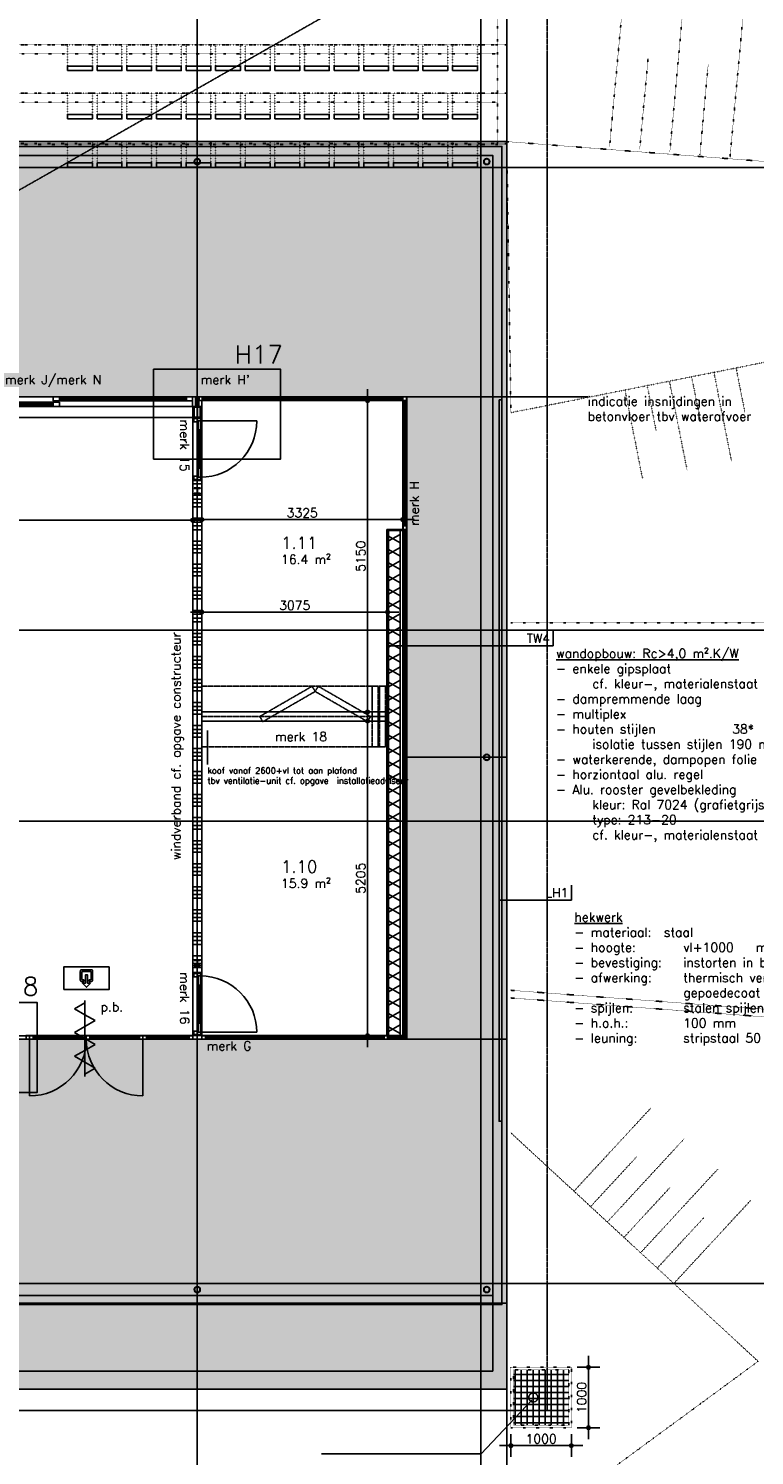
# Model space of a CAD drawing. Header units: millimetres. Extents: x -41560 to 117593, y -41642 to 17656.
# Tile 27 of 30: x 91416 to 103425, y -21350 to 2254. Entities that reach past the tile are written whole.
import ezdxf

# ---------------------------------------------------------------- set-up
doc = ezdxf.new("R2010")
doc.units = ezdxf.units.MM
doc.header["$LTSCALE"] = 0.5
doc.header["$PDMODE"] = 3
doc.header["$PDSIZE"] = 100
for name, pattern in [('ACAD_ISO07W100', [3, 0, -3]), ('CENTER2', [28.575, 19.05, -3.175, 3.175, -3.175]), ('HIDDEN2', [4.7625, 3.175, -1.5875])]:
    doc.linetypes.add(name, pattern=pattern)
for name, color, linetype in [('arc. 250', 250, 'Continuous'), ('arc. 253', 253, 'Continuous'), ('arc. 9', 9, 'Continuous'), ('brandveiligheid', 9, 'Continuous'), ('detailaanduiding', 4, 'Continuous'), ('inrichting terrein', 7, 'ACAD_ISO07W100'), ('maat 1.5mm', 210, 'Continuous'), ('pen 0.05mm', 7, 'Continuous'), ('pen 0.10mm', 6, 'Continuous'), ('pen 0.15mm', 1, 'Continuous'), ('pen 0.20mm', 2, 'Continuous'), ('stramien', 9, 'CENTER2'), ('tekst 1.0mm', 7, 'Continuous'), ('tekst 1.5mm', 210, 'Continuous'), ('tekst 2.0mm', 211, 'Continuous'), ('tekstblocks', 6, 'Continuous')]:
    doc.layers.add(name, color=color, linetype=linetype)
doc.layers.add('hulplijn', color=140, linetype='Continuous', plot=False)
doc.layers.add('hulplijn opp', color=31, linetype='Continuous', plot=False)
doc.styles.add('1.0mm tekst', font='romans.shx', dxfattribs={"height": 1})
doc.styles.add('1.5mm tekst', font='romans.shx', dxfattribs={"height": 1.5})
doc.styles.add('2.0mm tekst', font='romans.shx', dxfattribs={"height": 2})
doc.styles.add('3.0mm tekst', font='romans.shx', dxfattribs={"height": 3})
doc.dimstyles.new('1.5mm maat', dxfattribs={"dimscale": 0, "dimtxt": 1.5, "dimasz": 0.75, "dimexe": 1.25, "dimexo": 0.625, "dimgap": 0.375, "dimtad": 1, "dimdec": 0, "dimtxsty": '1.5mm tekst', "dimblk": 'dot maatlijn-GVA', "dimcen": 2.5, "dimse1": 1, "dimse2": 1, "dimclrd": 7, "dimclrt": 256, "dimadec": 0, "dimazin": 0, "dimtfac": 1, "dimtdec": 0, "dimtmove": 0, "dimatfit": 3, "dimfxl": 1, "dimarcsym": 0})

# ---------------------------------------------------------------- blocks, each defined once
blk = doc.blocks.new('*U158')
at = {"layer": 'tekst 1.5mm', "style": '1.5mm tekst'}
blk.add_attdef('OPPERVLAK', (0, -5), '', height=1.5, dxfattribs=at)
at = {"layer": 'tekst 2.0mm', "style": '2.0mm tekst'}
blk.add_attdef('RUIMTENUMMER', (0, -2.5), '', height=2, dxfattribs=at)
blk = doc.blocks.new('oppervlakte verd-02')
at = {"layer": 'hulplijn opp'}
for points in [[(57965, 384), (76815, 384), (76815, 154), (80145, 154), (80145, 384), (100825, 384), (100825, -20256), (80860, -20256), (80860, -18836), (92125, -18836), (92125, -14466), (99170, -14466), (99170, -3836), (60935, -3836), (60935, -18836), (73625, -18836), (73625, -19481), (80860, -19486), (80860, -20256), (57965, -20256)], [(74810, -9881), (74810, -9721), (74792, -9721), (74792, -3996), (95630, -3996), (95630, -14406), (92110, -14406), (92110, -14146), (80795, -14146), (80795, -19421), (73685, -19421), (73685, -12486), (72435, -12486), (72435, -9881)], [(95780, -3896), (99110, -3896), (99110, -6034), (98844, -6034), (98844, -9051), (95780, -9051)], [(95780, -9201), (98844, -9201), (98844, -14406), (95780, -14406)]]:
    blk.add_lwpolyline(points, close=True, dxfattribs=at)
at = {"xscale": 100, "yscale": 100, "zscale": 100}
for p, values in [((97092, -6103), {'RUIMTENUMMER': '1.11', 'OPPERVLAK': '16.4 m²'}), ((97092, -11461), {'RUIMTENUMMER': '1.10', 'OPPERVLAK': '15.9 m²'})]:
    blk.add_blockref('*U158', p, dxfattribs=at).add_auto_attribs(values)
blk = doc.blocks.new('1302-stramien-01')
at = {"layer": 'hulplijn'}
for points in [[(-350, 350), (42350, 350), (42350, -18810), (-350, -18810)], [(-200, 200), (42200, 200), (42200, -18660), (-200, -18660)], [(0, 0), (42000, 0), (42000, -18460), (0, -18460)]]:
    blk.add_lwpolyline(points, close=True, dxfattribs=at)
at = {"layer": 'stramien'}
for p, q in [((37310, -23329), (37310, 10339)), ((42000, -23329), (42000, 10339)), ((-13469, 0), (52270, 0)), ((-13469, -7650), (52270, -7650)), ((-13469, -10810), (52270, -10810)), ((-13469, -18460), (52270, -18460))]:
    blk.add_line(p, q, dxfattribs=at)
blk = doc.blocks.new('*U193')
at = {"layer": 'brandveiligheid'}
for p, q in [((0.79, 0), (13.38, 0)), ((0.79, 0), (13.38, 0)), ((3.15, 0), (2.16, -1.7)), ((3.15, 0), (4.13, 1.7)), ((5.12, 0), (4.13, 1.7)), ((5.12, 0), (6.1, -1.7)), ((7.08, 0), (6.1, -1.7)), ((7.08, 0), (8.07, 1.7)), ((9.05, 0), (8.07, 1.7)), ((9.05, 0), (10.03, -1.7)), ((11.02, 0), (12, 1.7)), ((12.99, 0), (12, 1.7)), ((1.18, 0), (2.16, -1.7)), ((11.02, 0), (10.03, -1.7))]:
    blk.add_line(p, q, dxfattribs=at)
blk = doc.blocks.new('*U194')
at = {"layer": 'brandveiligheid'}
for points in [[(-3.75, -3.75), (3.75, -3.75), (3.75, 0), (-3.75, 0)], [(0.68, -2.67), (0.15, -2.67), (0.15, -1.29), (-0.12, -1.29), (-0.15, -1.29), (-0.15, -2.67), (-0.68, -2.67), (0, -3.36), (0, -3.36)]]:
    blk.add_lwpolyline(points, close=True, dxfattribs=at)
blk.add_lwpolyline([(0.69, -0.46), (-0.69, -0.46, 0.0926), (-0.91, -0.49, 0.2285), (-1, -0.6, 0.0519), (-1.02, -0.77), (-1.02, -2.14, 0.1346), (-0.98, -2.3, 0.197), (-0.84, -2.38, 0.0543), (-0.69, -2.39), (-0.45, -2.39), (-0.45, -2.12), (-0.66, -2.12, -0.3731), (-0.75, -2.05), (-0.75, -0.82, -0.39), (-0.67, -0.73), (0.67, -0.73, -0.4091), (0.75, -0.82), (0.75, -2.05, -0.42), (0.66, -2.12), (0.45, -2.12), (0.45, -2.39), (0.69, -2.39, 0.4836), (1.02, -2.14), (1.02, -0.77, 0.0896), (0.98, -0.54, 0.208), (0.85, -0.47, 0.0548)], format="xyb", close=True, dxfattribs=at)
blk = doc.blocks.new('dot maatlijn-GVA')
at = {"layer": 'maat 1.5mm'}
h = blk.add_hatch(color=7, dxfattribs=at)
edge = h.paths.add_edge_path()
edge.add_arc((0, 0), 0.4, 0, 360)
at = {"layer": 'maat 1.5mm', "color": 7}
for points in [[(-2.5, 0), (2.5, 0)], [(0, 2.5), (0, -2.5)]]:
    blk.add_lwpolyline(points, dxfattribs=at)
blk.add_circle((0, 0), 0.4, dxfattribs=at)
blk = doc.blocks.new('*D249')
at = {"layer": 'defpoints', "color": 0, "transparency": 16777216}
for p in [(97356, -7399), (94281, -8429), (97356, -8429)]:
    blk.add_point(p, dxfattribs=at)
at = {"layer": 'tekst 1.5mm', "color": 7, "lineweight": -2, "transparency": 16777216}
blk.add_line((94356, -7399), (97281, -7399), dxfattribs=at)
at = {"layer": 'tekst 1.5mm', "color": 7, "lineweight": -2, "transparency": 16777216, "xscale": 75, "yscale": 75, "zscale": 75, "rotation": 180}
blk.add_blockref('dot maatlijn-GVA', (94281, -7399), dxfattribs=at)
at = {"layer": 'tekst 1.5mm', "color": 7, "lineweight": -2, "transparency": 16777216, "xscale": 75, "yscale": 75, "zscale": 75}
blk.add_blockref('dot maatlijn-GVA', (97356, -7399), dxfattribs=at)
at = {"layer": 'tekst 1.5mm', "transparency": 16777216, "insert": (95819, -7286), "char_height": 150, "attachment_point": 5, "style": '1.5mm tekst'}
blk.add_mtext('3075', dxfattribs=at)
blk = doc.blocks.new('*D250')
at = {"layer": 'defpoints', "color": 0, "transparency": 16777216}
for p in [(97025, -9201), (97296, -9201), (97296, -14406)]:
    blk.add_point(p, dxfattribs=at)
at = {"layer": 'tekst 1.5mm', "color": 7, "lineweight": -2, "transparency": 16777216}
blk.add_line((97025, -14331), (97025, -9276), dxfattribs=at)
at = {"layer": 'tekst 1.5mm', "color": 7, "lineweight": -2, "transparency": 16777216, "xscale": 75, "yscale": 75, "zscale": 75}
for p, rotation in [((97025, -9201), 90), ((97025, -14406), 270)]:
    blk.add_blockref('dot maatlijn-GVA', p, dxfattribs=dict(at, rotation=rotation))
at = {"layer": 'tekst 1.5mm', "transparency": 16777216, "insert": (96912, -11803), "char_height": 150, "attachment_point": 5, "rotation": 90, "style": '1.5mm tekst'}
blk.add_mtext('5205', dxfattribs=at)
blk = doc.blocks.new('*D251')
at = {"layer": 'defpoints', "color": 0, "transparency": 16777216}
for p in [(97025, -3901), (97606, -3901), (97356, -9051)]:
    blk.add_point(p, dxfattribs=at)
at = {"layer": 'tekst 1.5mm', "color": 7, "lineweight": -2, "transparency": 16777216}
blk.add_line((97025, -8976), (97025, -3976), dxfattribs=at)
at = {"layer": 'tekst 1.5mm', "color": 7, "lineweight": -2, "transparency": 16777216, "xscale": 75, "yscale": 75, "zscale": 75}
for p, rotation in [((97025, -3901), 90), ((97025, -9051), 270)]:
    blk.add_blockref('dot maatlijn-GVA', p, dxfattribs=dict(at, rotation=rotation))
at = {"layer": 'tekst 1.5mm', "transparency": 16777216, "insert": (96912, -6476), "char_height": 150, "attachment_point": 5, "rotation": 90, "style": '1.5mm tekst'}
blk.add_mtext('5150', dxfattribs=at)
blk = doc.blocks.new('*D252')
at = {"layer": 'defpoints', "color": 0, "transparency": 16777216}
for p in [(73236, -4817), (94131, -5225), (94131, -5879)]:
    blk.add_point(p, dxfattribs=at)
at = {"layer": 'tekst 1.5mm', "color": 7, "lineweight": -2, "transparency": 16777216}
blk.add_line((73311, -5879), (94056, -5879), dxfattribs=at)
at = {"layer": 'tekst 1.5mm', "color": 7, "lineweight": -2, "transparency": 16777216, "xscale": 75, "yscale": 75, "zscale": 75, "rotation": 180}
blk.add_blockref('dot maatlijn-GVA', (73236, -5879), dxfattribs=at)
at = {"layer": 'tekst 1.5mm', "color": 7, "lineweight": -2, "transparency": 16777216, "xscale": 75, "yscale": 75, "zscale": 75}
blk.add_blockref('dot maatlijn-GVA', (94131, -5879), dxfattribs=at)
at = {"layer": 'tekst 1.5mm', "transparency": 16777216, "insert": (83684, -5767), "char_height": 150, "attachment_point": 5, "style": '1.5mm tekst'}
blk.add_mtext('20895', dxfattribs=at)
blk = doc.blocks.new('*D253')
at = {"layer": 'defpoints', "color": 0, "transparency": 16777216}
for p in [(97606, -3901), (94281, -5225), (97606, -5869)]:
    blk.add_point(p, dxfattribs=at)
at = {"layer": 'tekst 1.5mm', "color": 7, "lineweight": -2, "transparency": 16777216}
blk.add_line((94356, -5869), (97531, -5869), dxfattribs=at)
at = {"layer": 'tekst 1.5mm', "color": 7, "lineweight": -2, "transparency": 16777216, "xscale": 75, "yscale": 75, "zscale": 75, "rotation": 180}
blk.add_blockref('dot maatlijn-GVA', (94281, -5869), dxfattribs=at)
at = {"layer": 'tekst 1.5mm', "color": 7, "lineweight": -2, "transparency": 16777216, "xscale": 75, "yscale": 75, "zscale": 75}
blk.add_blockref('dot maatlijn-GVA', (97606, -5869), dxfattribs=at)
at = {"layer": 'tekst 1.5mm', "transparency": 16777216, "insert": (95944, -5757), "char_height": 150, "attachment_point": 5, "style": '1.5mm tekst'}
blk.add_mtext('3325', dxfattribs=at)
blk = doc.blocks.new('*D272')
at = {"layer": 'defpoints', "color": 0, "transparency": 16777216}
for p in [(100396, -19892), (100396, -20892), (100679, -20892)]:
    blk.add_point(p, dxfattribs=at)
at = {"layer": 'tekst 1.5mm', "color": 7, "lineweight": -2, "transparency": 16777216}
blk.add_line((100679, -19967), (100679, -20817), dxfattribs=at)
at = {"layer": 'tekst 1.5mm', "color": 7, "lineweight": -2, "transparency": 16777216, "xscale": 75, "yscale": 75, "zscale": 75}
for p, rotation in [((100679, -19892), 90), ((100679, -20892), 270)]:
    blk.add_blockref('dot maatlijn-GVA', p, dxfattribs=dict(at, rotation=rotation))
at = {"layer": 'tekst 1.5mm', "transparency": 16777216, "insert": (100566, -20392), "char_height": 150, "attachment_point": 5, "rotation": 90, "style": '1.5mm tekst'}
blk.add_mtext('1000', dxfattribs=at)
blk = doc.blocks.new('*D273')
at = {"layer": 'defpoints', "color": 0, "transparency": 16777216}
for p in [(99396, -20892), (100396, -20892), (100396, -21188)]:
    blk.add_point(p, dxfattribs=at)
at = {"layer": 'tekst 1.5mm', "color": 7, "lineweight": -2, "transparency": 16777216}
blk.add_line((99471, -21188), (100321, -21188), dxfattribs=at)
at = {"layer": 'tekst 1.5mm', "color": 7, "lineweight": -2, "transparency": 16777216, "xscale": 75, "yscale": 75, "zscale": 75, "rotation": 180}
blk.add_blockref('dot maatlijn-GVA', (99396, -21188), dxfattribs=at)
at = {"layer": 'tekst 1.5mm', "color": 7, "lineweight": -2, "transparency": 16777216, "xscale": 75, "yscale": 75, "zscale": 75}
blk.add_blockref('dot maatlijn-GVA', (100396, -21188), dxfattribs=at)
at = {"layer": 'tekst 1.5mm', "transparency": 16777216, "insert": (99896, -21075), "char_height": 150, "attachment_point": 5, "style": '1.5mm tekst'}
blk.add_mtext('1000', dxfattribs=at)
blk = doc.blocks.new('TW04')
at = {"layer": 'hulplijn'}
for points in [[(0, 0), (0, 2.5)], [(0, 0), (-2.5, 0)]]:
    blk.add_lwpolyline(points, dxfattribs=at)
at = {"layer": 'hulplijn', "insert": (-0.5, 0.5), "char_height": 1.5, "attachment_point": 9, "style": '1.5mm tekst'}
blk.add_mtext_dynamic_manual_height_columns('\\pt6265.5;TW4', width=6266.3931, gutter_width=500, heights=[0], dxfattribs=at)
at = {"layer": 'tekst 1.5mm', "insert": (0.5, -0.5), "char_height": 1.5, "width": 59.4935, "attachment_point": 1, "style": '1.5mm tekst'}
blk.add_mtext('{\\Lwandopbouw: Rc>4,0 m².K/W\\P}- enkele gipsplaat^I^I^I^I12,5^Imm\\P^Icf. kleur-, materialenstaat \\P- dampremmende laag\\P- multiplex^I^I^I^I^I18^Imm\\P- houten stijlen ^I^I     38*^I235^Imm^J^Iisolatie tussen stijlen 190 mm ^I^I\\P- waterkerende, dampopen folie (zwart)\\P- horziontaal alu. regel^I^I^I20^Imm\\P- Alu. rooster gevelbekleding^I^I40^Imm\\P^Ikleur: Ral 7024 (grafietgrijs)\\P^Itype: 213-20\\P^Icf. kleur-, materialenstaat', dxfattribs=at)
blk = doc.blocks.new('binnendeur-plt-VVO-best1')
blk.add_lwpolyline([(203, -72), (834, -72), (834, -112), (203, -112)], close=True)
at = {"layer": 'hulplijn'}
for points in [[(-5, -7), (-5, -107)], [(1039, -7), (1039, -107)]]:
    blk.add_lwpolyline(points, dxfattribs=at)
at = {"layer": 'pen 0.05mm'}
blk.add_lwpolyline([(982, -112), (982, -1042)], dxfattribs=at)
blk.add_arc((982, -112), 930, 180, 270, dxfattribs=at)
at = {"layer": 'pen 0.10mm'}
blk.add_lwpolyline([(203, -102), (834, -102), (834, -82), (203, -82)], close=True, dxfattribs=at)
at = {"layer": 'pen 0.15mm'}
for points in [[(67, -69), (67, 0), (0, 0), (0, -17), (12, -17), (12, -97), (0, -97), (0, -114), (50, -114), (50, -69), (67, -69)], [(967, -69), (967, 0), (1034, 0), (1034, -17), (1022, -17), (1022, -97), (1034, -97), (1034, -114), (984, -114), (984, -69), (967, -69)]]:
    blk.add_lwpolyline(points, dxfattribs=at)
for points in [[(203, -112), (52, -112), (52, -72), (203, -72)], [(834, -112), (982, -112), (982, -72), (834, -72)]]:
    blk.add_lwpolyline(points, close=True, dxfattribs=at)
blk = doc.blocks.new('*U312')
at = {"layer": 'hulplijn'}
for points in [[(-205, 0), (205, 0), (205, 75), (-205, 75)], [(285, 0), (695, 0), (695, 75), (285, 75)], [(775, 0), (1185, 0), (1185, 75), (775, 75)], [(1265, 0), (1675, 0), (1675, 75), (1265, 75)], [(1755, 0), (2165, 0), (2165, 75), (1755, 75)], [(2245, 0), (2655, 0), (2655, 75), (2245, 75)], [(2735, 0), (3145, 0), (3145, 75), (2735, 75)], [(3225, 0), (3635, 0), (3635, 75), (3225, 75)], [(3715, 0), (4125, 0), (4125, 75), (3715, 75)], [(4205, 0), (4615, 0), (4615, 75), (4205, 75)], [(4695, 0), (5105, 0), (5105, 75), (4695, 75)], [(5185, 0), (5595, 0), (5595, 75), (5185, 75)], [(5675, 0), (6085, 0), (6085, 75), (5675, 75)], [(6165, 0), (6575, 0), (6575, 75), (6165, 75)]]:
    blk.add_lwpolyline(points, close=True, dxfattribs=at)
at = {"layer": 'inrichting terrein', "ltscale": 0.4}
for points in [[(-205, 75), (205, 75), (205, 425), (-205, 425)], [(285, 75), (695, 75), (695, 425), (285, 425)], [(775, 75), (1185, 75), (1185, 425), (775, 425)], [(1265, 75), (1675, 75), (1675, 425), (1265, 425)], [(1755, 75), (2165, 75), (2165, 425), (1755, 425)], [(2245, 75), (2655, 75), (2655, 425), (2245, 425)], [(2735, 75), (3145, 75), (3145, 425), (2735, 425)], [(3225, 75), (3635, 75), (3635, 425), (3225, 425)], [(3715, 75), (4125, 75), (4125, 425), (3715, 425)], [(4205, 75), (4615, 75), (4615, 425), (4205, 425)], [(4695, 75), (5105, 75), (5105, 425), (4695, 425)], [(5185, 75), (5595, 75), (5595, 425), (5185, 425)], [(5675, 75), (6085, 75), (6085, 425), (5675, 425)], [(6165, 75), (6575, 75), (6575, 425), (6165, 425)]]:
    blk.add_lwpolyline(points, close=True, dxfattribs=at)
blk = doc.blocks.new('LH01')
at = {"layer": 'hulplijn'}
for points in [[(0, 0), (0, 2.5)], [(0, 0), (-2.5, 0)]]:
    blk.add_lwpolyline(points, dxfattribs=at)
at = {"layer": 'hulplijn', "insert": (-0.5, 0.5), "char_height": 1.5, "attachment_point": 9, "style": '1.5mm tekst'}
blk.add_mtext_dynamic_manual_height_columns('LH1', width=6266.3931, gutter_width=500, heights=[0], dxfattribs=at)
at = {"layer": 'tekst 1.5mm', "insert": (0.5, -2.06), "char_height": 1.5, "width": 67.9697, "attachment_point": 1, "style": '1.5mm tekst'}
blk.add_mtext('\\pt30;{\\Lhekwerk\\P}- materiaal:  staal\\P\\ptz;- hoogte:^I^Ivl+1000^Imm\\P- bevestiging:^Iinstorten in beton, aangieten\\P- afwerking:^Ithermisch verzinkt en ^J^I^I^Igepoedecoat in kleur gevel\\P- spijlen:^I^Istalen spijlen rond 16 mm \\P- h.o.h.:^I^I100 mm \\P- leuning:^I^Istripstaal 50 mm x 20 mm', dxfattribs=at)
blk = doc.blocks.new('*U324')
at = {"layer": 'arc. 9'}
h = blk.add_hatch(color=256, dxfattribs=at)
edge = h.paths.add_edge_path()
edge.add_line((-2.65, -17), (-2.65, -163))
edge.add_arc((-11.65, -163), 9, -90, 0, ccw=False)
edge.add_line((-11.65, -172), (-45.5, -172))
edge.add_line((-45.5, -172), (-45.5, -180))
edge.add_line((-45.5, -180), (45.5, -180))
edge.add_line((45.5, -180), (45.5, -172))
edge.add_line((45.5, -172), (11.65, -172))
edge.add_arc((11.65, -163), 9, 180, 270, ccw=False)
edge.add_line((2.65, -163), (2.65, -17))
edge.add_arc((11.65, -17), 9, 90, 180, ccw=False)
edge.add_line((11.65, -8), (45.5, -8))
edge.add_line((45.5, -8), (45.5, 0))
edge.add_line((45.5, 0), (-45.5, 0))
edge.add_line((-45.5, 0), (-45.5, -8))
edge.add_line((-45.5, -8), (-11.65, -8))
edge.add_arc((-11.65, -17), 9, 0, 90, ccw=False)
at = {"layer": 'pen 0.20mm'}
blk.add_lwpolyline([(-2.65, -17), (-2.65, -163, -0.41421356), (-11.65, -172), (-45.5, -172), (-45.5, -180), (45.5, -180), (45.5, -172), (11.65, -172, -0.41421356), (2.65, -163), (2.65, -17, -0.41421356), (11.65, -8), (45.5, -8), (45.5, 0), (-45.5, 0), (-45.5, -8), (-11.65, -8, -0.41421356)], format="xyb", close=True, dxfattribs=at)
blk = doc.blocks.new('stalen buiskolom 101')
at = {"layer": 'arc. 9'}
h = blk.add_hatch(color=256, dxfattribs=at)
h.dxf.hatch_style = 1
edge = h.paths.add_edge_path()
edge.add_arc((0, 0), 50.8, 0, 360)
edge = h.paths.add_edge_path(flags=17)
edge.add_arc((0, 0), 44.8, 0, 360)
at = {"layer": 'pen 0.20mm'}
for radius in [50.8, 44.8]:
    blk.add_circle((0, 0), radius, dxfattribs=at)
blk = doc.blocks.new('*U25')
at = {"layer": 'arc. 9'}
h = blk.add_hatch(color=256, dxfattribs=at)
edge = h.paths.add_edge_path()
edge.add_line((14.5, -88), (50, -88))
edge.add_line((50, -88), (50, -96))
edge.add_line((50, -96), (-50, -96))
edge.add_line((-50, -96), (-50, -88))
edge.add_line((-50, -88), (-14.5, -88))
edge.add_arc((-14.5, -76), 12, 270, 360)
edge.add_line((-2.5, -76), (-2.5, -20))
edge.add_arc((-14.5, -20), 12, 0, 90)
edge.add_line((-14.5, -8), (-50, -8))
edge.add_line((-50, -8), (-50, 0))
edge.add_line((-50, 0), (50, 0))
edge.add_line((50, 0), (50, -8))
edge.add_line((50, -8), (14.5, -8))
edge.add_arc((14.5, -20), 12, 90, 180)
edge.add_line((2.5, -20), (2.5, -76))
edge.add_arc((14.5, -76), 12, 180, 270)
at = {"layer": 'pen 0.20mm', "linetype": 'ByBlock'}
blk.add_lwpolyline([(-50, -96), (50, -96), (50, -88), (14.5, -88, -0.4142136), (2.5, -76), (2.5, -20, -0.4142136), (14.5, -8), (50, -8), (50, 0), (-50, 0), (-50, -8), (-14.5, -8, -0.4142136), (-2.5, -20), (-2.5, -76, -0.4142136), (-14.5, -88), (-50, -88)], format="xyb", close=True, dxfattribs=at)
blk = doc.blocks.new('*U332')
at = {"layer": 'arc. 9'}
h = blk.add_hatch(dxfattribs=at)
h.set_pattern_fill('_USER', color=256, scale=189.939827, angle=59.9971, style=0, pattern_type=0)
h.set_pattern_definition([(59.997, (7495, 189.96), (-164.488, 94.978), [])])
h.paths.add_polyline_path([(0, 0), (0, 190), (8355, 190), (8355, 0)])
h = blk.add_hatch(dxfattribs=at)
h.set_pattern_fill('_USER', color=256, scale=189.939827, angle=119.9971, style=0, pattern_type=0)
h.set_pattern_definition([(119.997, (7495, 189.96), (-164.4975, -94.9616), [])])
h.paths.add_polyline_path([(0, 0), (0, 190), (8355, 190), (8355, 0)])
at = {"layer": 'pen 0.10mm'}
blk.add_lwpolyline([(0, 0), (0, 190), (8355, 190), (8355, 0)], close=True, dxfattribs=at)

msp = doc.modelspace()

# ---------------------------------------------------------------- hatches: boundary and pattern name
at = {"layer": 'arc. 250'}
h = msp.add_hatch(dxfattribs=at)
h.set_pattern_fill('_USER', color=256, scale=100, double=1, pattern_type=0)
h.set_pattern_definition([(0, (-99636.32, 20391.65), (0, 100), []), (90, (-99636.32, 20391.65), (-100, 6e-15), [])])
h.paths.add_polyline_path([(99436.3, -20851.6), (100356.3, -20851.6), (100356.3, -19931.6), (99436.3, -19931.6)])
at = {"layer": 'arc. 253'}
h = msp.add_hatch(color=256, dxfattribs=at)
h.dxf.hatch_style = 1
h.paths.add_polyline_path([(56466.3, 384.3), (75316.3, 384.3), (78646.3, 384.3), (99326.3, 384.3), (99326.3, -20255.7), (56466.3, -20255.7)])
h.paths.add_polyline_path([(59436.3, -3835.7), (97671.3, -3835.7), (97671.3, -14465.7), (90626.3, -14465.7), (90626.3, -18835.7), (79361.3, -18835.7), (79361.3, -19485.7), (72126.3, -19485.7), (72126.3, -18835.7), (59436.3, -18835.7)], flags=16)
at = {"layer": 'arc. 9'}
h = msp.add_hatch(dxfattribs=at)
h.set_pattern_fill('ANSI34', color=256, scale=20, angle=495, style=0)
h.set_pattern_definition([(180, (162616.62, -27754.52), (-1e-13, -381), []), (180, (162553.12, -27691.02), (-1e-13, -381), []), (180, (162489.62, -27627.52), (-1e-13, -381), []), (180, (162426.12, -27564.02), (-1e-13, -381), [])])
h.paths.add_polyline_path([(94281.3, -13362.7), (94131.3, -13362.7), (94131.3, -5224.7), (94281.3, -5224.7)])
at = {"layer": 'pen 0.15mm'}
h = msp.add_hatch(dxfattribs=at)
h.set_pattern_fill('_USER', color=256, scale=20, pattern_type=0)
h.set_pattern_definition([(0, (105377.883, -9898.482), (0, 20), [])])
h.paths.add_polyline_path([(97671.3, -6059.2), (97671.3, -14439.7), (97645.3, -14439.7), (97645.3, -6059.2)])
h = msp.add_hatch(dxfattribs=at)
h.set_pattern_fill('_USER', color=256, scale=20, angle=90, pattern_type=0)
h.set_pattern_definition([(90, (98332.883, -14467.165), (-20, 1e-15), [])])
h.paths.add_polyline_path([(97356.3, -14465.7), (97671.3, -14465.7), (97671.3, -14439.7), (97356.3, -14439.7)])

# ---------------------------------------------------------------- linework, layer by layer
at = {"layer": 'detailaanduiding'}
for points in [[(93484.8, -3382.1), (95584.8, -3382.1), (95584.8, -4867.1), (93484.8, -4867.1)], [(89460.5, -13859.2), (91560.5, -13859.2), (91560.5, -15344.2), (89460.5, -15344.2)]]:
    msp.add_lwpolyline(points, close=True, dxfattribs=at)
at = {"layer": 'hulplijn'}
msp.add_lwpolyline([(99326.3, -41642.1), (99326.3, 14086.1)], dxfattribs=at)
for points in [[(56466.3, 384.3), (75316.3, 384.3), (75316.3, 384.3), (78646.3, 384.3), (78646.3, 384.3), (99326.3, 384.3), (99326.3, -20255.7), (56466.3, -20255.7)], [(56696.3, 154.3), (99096.3, 154.3), (99096.3, -19955.7), (56696.3, -19955.7)], [(56896.3, -18505.7), (98896.3, -18505.7), (98896.3, -45.7), (56896.3, -45.7)]]:
    msp.add_lwpolyline(points, close=True, dxfattribs=at)
at = {"layer": 'hulplijn opp'}
msp.add_lwpolyline([(59436.3, -3835.7), (97671.3, -3835.7), (97671.3, -14465.7), (90626.3, -14465.7), (90626.3, -18835.7), (79361.3, -18835.7), (79361.3, -19485.7), (72126.3, -19485.7), (72126.3, -18835.7), (59436.3, -18835.7)], close=True, dxfattribs=at)
at = {"layer": 'inrichting terrein', "ltscale": 0.5}
for p, q in [((99176.3, 354.3), (99176.3, 4504.3)), ((101028.9, 304.4), (101257.5, 2793.9)), ((102024.7, 212.9), (102253.3, 2702.5)), ((103020.5, 121.5), (103249.1, 2611)), ((80286.3, 1834.3), (99176.3, 1834.3)), ((101526.8, 258.7), (101664, 1752.4)), ((102522.6, 167.2), (102659.8, 1660.9)), ((80286.3, 1034.3), (99176.3, 1034.3)), ((78606.3, 354.3), (99326.3, 354.3)), ((102386, -3506.4), (102532.1, -4242)), ((102753.9, -3433.4), (103046, -4904.6)), ((103121.7, -3360.3), (103267.7, -4096)), ((101282.6, -3725.5), (101574.7, -5196.8)), ((101650.4, -3652.4), (101796.5, -4388.1)), ((102018.2, -3579.4), (102310.3, -5050.7)), ((100439.3, -16978.7), (101711.8, -15601.6)), ((100990.2, -17487.7), (102262.7, -16110.6)), ((100714.8, -17233.2), (101478.3, -16406.9)), ((101541, -17996.7), (102813.5, -16619.6)), ((101265.6, -17742.2), (102029.1, -16915.9)), ((102091.9, -18505.7), (103364.3, -17128.6)), ((101816.4, -18251.2), (102579.9, -17424.9))]:
    msp.add_line(p, q, dxfattribs=at)
for points in [[(99326.3, 1984.3), (78606.3, 1984.3), (78606.3, 2784.3), (99326.3, 2784.3)], [(99326.3, 1184.3), (78606.3, 1184.3), (78606.3, 1984.3), (99326.3, 1984.3)], [(99326.3, 334.3), (78606.3, 334.3), (78606.3, 1184.3), (99326.3, 1184.3)], [(99326.3, 384.3), (104514.2, -15.7), (104518.2, -3083), (99396.3, -4100)], [(99396.3, -20891.6), (100396.3, -20891.6), (100396.3, -19891.6), (99396.3, -19891.6)], [(99436.3, -20851.6), (100356.3, -20851.6), (100356.3, -19931.6), (99436.3, -19931.6)]]:
    msp.add_lwpolyline(points, close=True, dxfattribs=at)
for points in [[(99396.3, -7575.7), (107166.3, -7575.7)], [(99396.3, -7695.7), (107166.3, -7695.7)], [(99396.3, -13655.7), (107166.3, -14235.3)], [(99396.3, -13782.1), (107166.3, -14361.7)], [(56396.3, -20255.7), (56396.3, -20443.5), (94850.5, -26135.8), (103485.5, -19793.4), (99396.3, -16014.9)]]:
    msp.add_lwpolyline(points, dxfattribs=at)
at = {"layer": 'pen 0.05mm'}
for p, q in [((94129.3, -3995.7), (91927.6, -3995.7)), ((91433.8, -14465.7), (91433.8, -15402.7)), ((91493.8, -14400.7), (92311.3, -14400.7)), ((91493.8, -14465.7), (92311.3, -14465.7)), ((92431.3, -14400.7), (93248.8, -14400.7)), ((92431.3, -14465.7), (93248.8, -14465.7))]:
    msp.add_line(p, q, dxfattribs=at)
at = {"layer": 'pen 0.05mm', "linetype": 'HIDDEN2'}
msp.add_line((61676.3, -4180.7), (94149.3, -4180.7), dxfattribs=at)
for points in [[(56696.3, 154.3), (99096.3, 154.3), (99096.3, -18705.7), (56696.3, -18705.7)], [(56896.3, -45.7), (98896.3, -45.7), (98896.3, -18505.7), (56896.3, -18505.7)], [(97345.3, -8625.7), (94281.3, -8625.7), (94281.3, -9625.7), (97345.3, -9625.7)], [(95241.4, -9125.7), (96107.5, -8625.7), (96157.5, -8712.3), (95291.4, -9212.3)], [(97073.5, -9125.7), (96207.5, -8625.7), (96157.5, -8712.3), (97023.5, -9212.3)], [(97198.5, -9625.7), (97198.5, -8625.7), (97098.5, -8625.7), (97098.5, -9625.7)], [(97323.5, -9625.7), (97323.5, -8625.7), (97223.5, -8625.7), (97223.5, -9625.7)]]:
    msp.add_lwpolyline(points, close=True, dxfattribs=at)
at = {"layer": 'pen 0.05mm'}
for points in [[(56696.3, 154.3), (99096.3, 154.3), (99096.3, -19955.7), (56696.3, -19955.7)], [(89725.8, -3925.7), (91825.1, -3925.7), (91825.1, -3995.7), (89725.8, -3995.7)], [(94026.8, -3835.7), (91927.6, -3835.7), (91927.6, -3905.7), (94026.8, -3905.7)], [(94287.3, -3835.7), (97606.3, -3835.7), (97606.3, -3900.7), (94287.3, -3900.7)], [(97671.3, -5973.7), (97671.3, -3900.7), (97606.3, -3900.7), (97606.3, -5973.7)], [(97671.3, -3900.7), (97671.3, -5973.7), (97611.3, -5973.7), (97611.3, -3900.7)], [(97671.3, -6059.2), (97671.3, -14439.7), (97645.3, -14439.7), (97645.3, -6059.2)], [(94071.3, -14465.7), (93368.8, -14465.7), (93368.8, -14400.7), (94071.3, -14400.7)], [(97296.3, -14465.7), (94341.3, -14465.7), (94341.3, -14405.7), (97296.3, -14405.7)], [(97356.3, -14465.7), (97671.3, -14465.7), (97671.3, -14439.7), (97356.3, -14439.7)]]:
    msp.add_lwpolyline(points, close=True, dxfattribs=at)
at = {"layer": 'pen 0.05mm', "linetype": 'HIDDEN2'}
msp.add_lwpolyline([(97345.3, -9125.7), (94281.3, -9125.7)], dxfattribs=at)
at = {"layer": 'pen 0.05mm'}
msp.add_lwpolyline([(93308.8, -15402.7), (93308.8, -14465.7)], dxfattribs=at)
at = {"layer": 'pen 0.05mm', "linetype": 'HIDDEN2', "ltscale": 0.5}
msp.add_circle((99766.3, -20391.6), 75, dxfattribs=at)
at = {"layer": 'pen 0.05mm'}
for centre, start, end in [((91433.5, -14464.8), 270.02161, 359.94782), ((93309.2, -14464.8), 180.05218, 269.97839)]:
    msp.add_arc(centre, 937.9, start, end, dxfattribs=at)
at = {"layer": 'pen 0.10mm', "linetype": 'HIDDEN2'}
msp.add_line((99996.3, 4554.3), (55796.3, -20605.7), dxfattribs=at)
at = {"layer": 'pen 0.10mm'}
for p, q in [((91493.8, -14433.7), (92311.3, -14433.7)), ((91493.8, -14455.7), (92311.3, -14455.7)), ((92431.3, -14433.7), (93248.8, -14433.7)), ((92431.3, -14455.7), (93248.8, -14455.7))]:
    msp.add_line(p, q, dxfattribs=at)
at = {"layer": 'pen 0.10mm', "linetype": 'HIDDEN2'}
msp.add_lwpolyline([(55796.3, 4554.3), (99996.3, 4554.3), (99996.3, -20605.7), (55796.3, -20605.7)], close=True, dxfattribs=at)
at = {"layer": 'pen 0.10mm'}
for points in [[(56536.3, 384.3), (75316.3, 384.3), (75316.3, 154.3), (78646.3, 154.3), (78646.3, 384.3), (99326.3, 384.3), (99326.3, -20255.7), (56466.3, -20255.7)], [(89725.8, -3947.2), (91825.1, -3947.2), (91825.1, -3974.2), (89725.8, -3974.2)], [(94026.8, -3857.2), (91927.6, -3857.2), (91927.6, -3884.2), (94026.8, -3884.2)], [(94287.3, -3845.7), (97606.3, -3845.7), (97606.3, -3867.7), (94287.3, -3867.7)], [(97661.3, -5973.7), (97661.3, -3900.7), (97639.3, -3900.7), (97639.3, -5973.7)], [(99198.7, -3885.7), (99246.3, -3885.7), (99246.3, -15821.5), (99198.7, -15821.5)], [(97353.8, -6046.7), (97353.8, -14383.2), (97341.3, -14383.2), (97341.3, -6046.7)], [(97345.3, -6046.7), (97671.3, -6046.7), (97671.3, -6033.7), (97345.3, -6033.7)], [(97371.8, -6046.7), (97371.8, -14401.2), (97353.8, -14401.2), (97353.8, -6046.7)], [(97631.8, -14401.2), (97631.8, -6046.7), (97606.8, -6046.7), (97606.8, -14401.2)], [(97645.3, -6046.7), (97645.3, -14426.2), (97631.8, -14426.2), (97631.8, -6046.7)], [(93368.8, -14433.7), (94071.3, -14433.7), (94071.3, -14455.7), (93368.8, -14455.7)], [(97296.3, -14448.2), (94341.3, -14448.2), (94341.3, -14423.2), (97296.3, -14423.2)], [(97631.8, -14426.2), (97356.3, -14426.2), (97356.3, -14401.2), (97631.8, -14401.2)], [(97356.3, -14439.7), (97645.3, -14439.7), (97645.3, -14426.2), (97356.3, -14426.2)]]:
    msp.add_lwpolyline(points, close=True, dxfattribs=at)
at = {"layer": 'pen 0.15mm'}
for points in [[(94206.3, -3835.7), (94206.3, 384.3)], [(97671.3, -3835.7), (99326.3, -3835.7)], [(97671.3, -9800.7), (99326.3, -9800.7)], [(94206.3, -14465.7), (94206.3, -20255.7)], [(97671.3, -14465.7), (99326.3, -14465.7)], [(90621.3, -18831.7), (99326.3, -18831.7)]]:
    msp.add_lwpolyline(points, dxfattribs=at)
for points in [[(91927.6, -3835.7), (91825.1, -3835.7), (91825.1, -3905.7), (91927.6, -3905.7)], [(91927.6, -3925.7), (91825.1, -3925.7), (91825.1, -3995.7), (91927.6, -3995.7)], [(94129.3, -3835.7), (94026.8, -3835.7), (94026.8, -3905.7), (94129.3, -3905.7)], [(94176.3, -3835.7), (94129.3, -3835.7), (94129.3, -3995.7), (94176.3, -3995.7)], [(94149.3, -4000.7), (94158.3, -4000.7), (94158.3, -4180.7), (94149.3, -4180.7)], [(94181.3, -3845.7), (94231.3, -3845.7), (94231.3, -3998.7), (94181.3, -3998.7)], [(94236.3, -3900.7), (94287.3, -3900.7), (94287.3, -3835.7), (94236.3, -3835.7)], [(94263.3, -4180.7), (94254.3, -4180.7), (94254.3, -4000.7), (94263.3, -4000.7)], [(97671.3, -3835.7), (97671.3, -3900.7), (97606.3, -3900.7), (97606.3, -3835.7)], [(97671.3, -5973.7), (97671.3, -6033.7), (97606.3, -6033.7), (97606.3, -5973.7)], [(91373.8, -14465.7), (91373.8, -14400.7), (91433.8, -14400.7), (91433.8, -14465.7)], [(91493.8, -14465.7), (91493.8, -14400.7), (91433.8, -14400.7), (91433.8, -14465.7)], [(92371.3, -14465.7), (92371.3, -14400.7), (92311.3, -14400.7), (92311.3, -14465.7)], [(92431.3, -14465.7), (92431.3, -14400.7), (92371.3, -14400.7), (92371.3, -14465.7)], [(93308.8, -14465.7), (93308.8, -14400.7), (93248.8, -14400.7), (93248.8, -14465.7)], [(93368.8, -14465.7), (93368.8, -14400.7), (93308.8, -14400.7), (93308.8, -14465.7)], [(94131.3, -14465.7), (94131.3, -14400.7), (94071.3, -14400.7), (94071.3, -14465.7)], [(94281.3, -14465.7), (94131.3, -14465.7), (94131.3, -14405.7), (94281.3, -14405.7)], [(94341.3, -14465.7), (94341.3, -14405.7), (94281.3, -14405.7), (94281.3, -14465.7)], [(97356.3, -14465.7), (97356.3, -14405.7), (97296.3, -14405.7), (97296.3, -14465.7)]]:
    msp.add_lwpolyline(points, close=True, dxfattribs=at)
at = {"layer": 'pen 0.20mm'}
msp.add_lwpolyline([(94281.3, -13361.7), (94131.3, -13361.7), (94131.3, -5224.7), (94281.3, -5224.7)], close=True, dxfattribs=at)
at = {"layer": 'pen 0.20mm', "linetype": 'HIDDEN2'}
msp.add_lwpolyline([(94206.3, -5224.7), (94206.3, -13149.5)], dxfattribs=at)
at = {"layer": 'tekst 1.0mm'}
msp.add_lwpolyline([(94375.7, -9920.8), (94375.7, -9360.2)], dxfattribs=at)
at = {"layer": 'tekst 1.5mm'}
for points in [[(99326.3, -3835.7), (100665.6, -3835.7)], [(100396.4, -12164.2), (99210.5, -12164.2)], [(99740.6, -20433.8), (98903.8, -21325.3), (96264.8, -21325.3)]]:
    msp.add_lwpolyline(points, dxfattribs=at)
at = {"layer": 'tekstblocks'}
msp.add_lwpolyline([(100093, -7958.4), (97356.3, -7958.4)], dxfattribs=at)

# ---------------------------------------------------------------- block references
for name, p in [('oppervlakte verd-02', (-1498.9, 0)), ('1302-stramien-01', (56896.3, -45.7)), ('*U312', (92266.3, 1559.3)), ('*U312', (92266.3, 759.3)), ('*U312', (92266.3, -40.7)), ('stalen buiskolom 101', (94206.3, 54.3)), ('stalen buiskolom 101', (98996.3, 54.3)), ('*U324', (94206.3, -4000.7)), ('*U25', (94206.3, -5344.7)), ('stalen buiskolom 101', (98996.3, -9800.7)), ('*U25', (94206.3, -13152.7)), ('stalen buiskolom 101', (94206.3, -18605.7)), ('stalen buiskolom 101', (98996.3, -18605.7))]:
    msp.add_blockref(name, p)
at = {"rotation": 270.0000008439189}
msp.add_blockref('*U332', (97371.8, -6046.7), dxfattribs=at)
at = {"xscale": 100, "yscale": 100, "zscale": 100}
for name, p in [('LH01', (100396.4, -12164.2)), ('*U194', (92374, -13269.2))]:
    msp.add_blockref(name, p, dxfattribs=at)
at = {"xscale": 100, "yscale": 100, "zscale": 100, "rotation": 270}
msp.add_blockref('*U193', (92345.6, -13744.6), dxfattribs=at)
at = {"layer": 'pen 0.10mm', "rotation": 90}
msp.add_blockref('binnendeur-plt-VVO-best1', (94149.3, -5219.7), dxfattribs=at)
at = {"layer": 'pen 0.10mm', "xscale": -1, "rotation": 90}
msp.add_blockref('binnendeur-plt-VVO-best1', (94149.3, -13366.7), dxfattribs=at)
at = {"layer": 'tekstblocks', "xscale": 100, "yscale": 100, "zscale": 100}
msp.add_blockref('TW04', (100093, -7958.4), dxfattribs=at)

# ---------------------------------------------------------------- texts
at = {"layer": 'detailaanduiding', "char_height": 300, "width": 810, "attachment_point": 1, "style": '3.0mm tekst'}
for s, insert in [('H17', (94827.4, -2987.2)), ('H18', (90781.7, -13440.6))]:
    msp.add_mtext(s, dxfattribs=dict(at, insert=insert))
at = {"layer": 'tekst 1.0mm', "insert": (94375.7, -9970.8), "char_height": 100, "width": 3355.957, "attachment_point": 1, "style": '1.0mm tekst'}
msp.add_mtext('koof vanaf 2600+vl tot aan plafond\\Ptbv ventilatie-unit cf. opgave  installatieadviseur', dxfattribs=at)
at = {"layer": 'tekst 1.5mm', "char_height": 150, "attachment_point": 1, "style": '1.5mm tekst'}
for s, insert, width in [('merk J/merk N', (91024.9, -3478.6), 3973.102), ("merk H'", (94264.8, -3480.5), 1145.268), ('indicatie insnijdingen in betonvloer tbv waterafvoer', (100665.6, -3835.7), 3009.434), ('merk 18', (95493, -9384.1), 1145.268), ('p.b.', (92607.4, -13854), 3355.957), ('merk G', (94363.6, -14500), 1145.268)]:
    msp.add_mtext(s, dxfattribs=dict(at, insert=insert, width=width))
for s, insert, width, rotation in [('merk 15', (94074, -4217.2), 1145.268, 270), ('merk H', (97724.2, -5972.7), 1145.268, 90), ('windverband cf. opgave constructeur', (93779.5, -11498.5), 4623.79, 90), ('merk 16', (94074, -13359.1), 1145.268, 270)]:
    msp.add_mtext(s, dxfattribs=dict(at, insert=insert, width=width, rotation=rotation))

# ---------------------------------------------------------------- dimensions: what is measured, and where the dimension line sits
at = {"layer": 'tekst 1.5mm'}
for base, p1, p2, picture, middle in [((97024.5, -3900.7), (97356.3, -9050.7), (97606.3, -3900.7), '*D251', (96912, -6475.7)), ((97024.5, -9200.7), (97296.3, -14405.7), (97295.7, -9200.7), '*D250', (96912, -11803.2)), ((100678.9, -20891.6), (100396.3, -19891.6), (100396.3, -20891.6), '*D272', (100566.4, -20391.6))]:
    dim = msp.add_linear_dim(base=base, p1=p1, p2=p2, angle=90, dimstyle='1.5mm maat', dxfattribs=at)
    dim.commit()
    dim.dimension.update_dxf_attribs({"geometry": picture, "text_midpoint": middle})
for base, p1, p2, picture, middle in [((97606.3, -5869.1), (94281.3, -5224.7), (97606.3, -3900.7), '*D253', (95943.8, -5756.6)), ((94131.3, -5879.1), (73236.3, -4817.1), (94131.3, -5224.7), '*D252', (83683.8, -5766.6)), ((100396.3, -21187.9), (99396.3, -20891.6), (100396.3, -20891.6), '*D273', (99896.3, -21075.4))]:
    dim = msp.add_linear_dim(base=base, p1=p1, p2=p2, dimstyle='1.5mm maat', dxfattribs=at)
    dim.commit()
    dim.dimension.update_dxf_attribs({"geometry": picture, "text_midpoint": middle})
dim = msp.add_linear_dim(base=(97356.3, -7398.5), p1=(94281.3, -8428.9), p2=(97356.3, -8428.9), dimstyle='1.5mm maat', dxfattribs=at)
dim.commit()
dim.dimension.update_dxf_attribs({"geometry": '*D249', "text_midpoint": (95818.8, -7398.5), "dimtype": 160})

doc.saveas('drawing.dxf')
